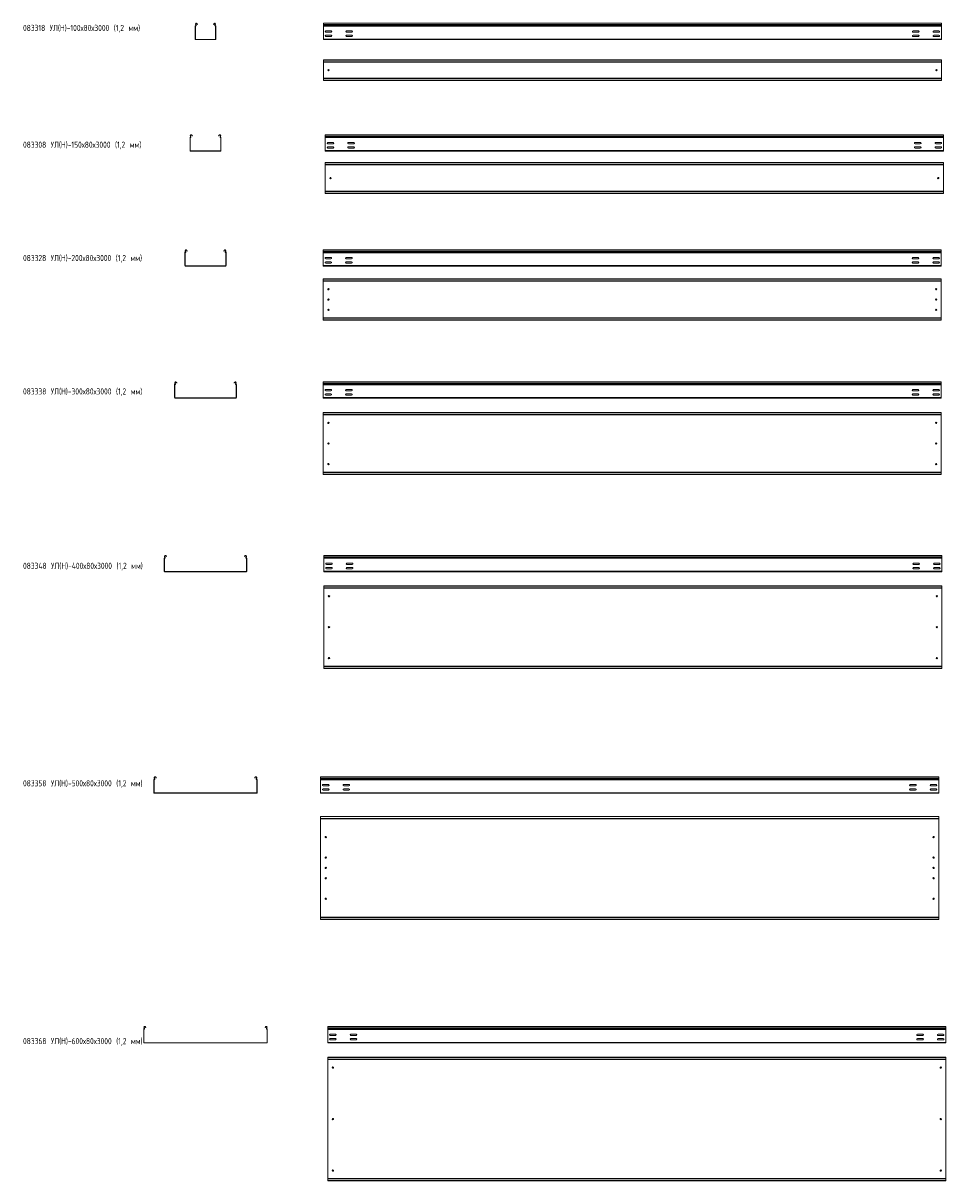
# Model space of a CAD drawing. Header units: millimetres. Extents: x -789 to 3689, y -6202 to -582.
import ezdxf

# ---------------------------------------------------------------- set-up
doc = ezdxf.new("R2010")
doc.units = ezdxf.units.MM
doc.styles.add('SLDTEXTSTYLE0', font='TXT', dxfattribs={"width": 0.7, "bigfont": 'bigfont'})

msp = doc.modelspace()

# ---------------------------------------------------------------- linework, layer by layer
at = {"color": 7, "linetype": 'Continuous', "lineweight": 15}
for p, q in [((47.4, -596.8), (46.2, -596.8)), ((46.2, -659.8), (46.2, -596.8)), ((47.4, -659.8), (47.4, -596.8)), ((47.5, -595.1), (47.8, -596.2)), ((48.8, -588.5), (47.7, -589.1)), ((49, -591.5), (47.7, -589.1)), ((50, -590.9), (48.8, -588.5)), ((49, -591.5), (50, -590.9)), ((55.6, -584.9), (54.6, -585.4)), ((54.6, -585.4), (56.3, -588.7)), ((55.6, -584.9), (57.4, -588.1)), ((57.4, -588.1), (56.3, -588.7)), ((135, -588.1), (136.7, -584.9)), ((136, -588.7), (135, -588.1)), ((136, -588.7), (137.8, -585.4)), ((137.8, -585.4), (136.7, -584.9)), ((143.6, -588.5), (142.3, -590.9)), ((142.3, -590.9), (143.4, -591.5)), ((144.6, -589.1), (143.4, -591.5)), ((144.6, -589.1), (143.6, -588.5)), ((144.9, -595.1), (144.5, -596.2)), ((146.2, -596.8), (145, -596.8)), ((145, -596.8), (145, -659.8)), ((146.2, -596.8), (146.2, -659.8)), ((3668.3, -582.5), (668.3, -582.5)), ((668.3, -589.1), (668.3, -582.5)), ((3668.3, -589.1), (668.3, -589.1)), ((668.3, -591.5), (668.3, -589.1)), ((3668.3, -591.5), (668.3, -591.5)), ((668.3, -595.1), (668.3, -591.5)), ((3668.3, -595.1), (668.3, -595.1)), ((668.3, -596.8), (668.3, -595.1)), ((3668.3, -596.8), (668.3, -596.8)), ((668.3, -659.8), (668.3, -596.8)), ((3668.3, -589.1), (3668.3, -582.5)), ((3668.3, -591.5), (3668.3, -589.1)), ((3668.3, -595.1), (3668.3, -591.5)), ((3668.3, -596.8), (3668.3, -595.1)), ((3668.3, -659.8), (3668.3, -596.8)), ((46.2, -659.8), (47.4, -659.8)), ((48.9, -661.3), (48.9, -662.5)), ((143.5, -661.3), (48.9, -661.3)), ((143.5, -662.5), (48.9, -662.5)), ((143.5, -662.5), (143.5, -661.3)), ((145, -659.8), (146.2, -659.8)), ((3668.3, -659.8), (668.3, -659.8)), ((668.3, -662.5), (668.3, -659.8)), ((3668.3, -662.5), (668.3, -662.5)), ((706, -620.2), (680.5, -620.2)), ((680.5, -626.7), (706, -626.7)), ((706, -641.2), (680.5, -641.2)), ((680.5, -647.7), (706, -647.7)), ((806, -620.2), (780.5, -620.2)), ((780.5, -626.7), (806, -626.7)), ((806, -641.2), (780.5, -641.2)), ((780.5, -647.7), (806, -647.7)), ((3530.5, -620.2), (3556, -620.2)), ((3556, -626.7), (3530.5, -626.7)), ((3530.5, -641.2), (3556, -641.2)), ((3556, -647.7), (3530.5, -647.7)), ((3630.5, -620.2), (3656, -620.2)), ((3656, -626.7), (3630.5, -626.7)), ((3630.5, -641.2), (3656, -641.2)), ((3656, -647.7), (3630.5, -647.7)), ((3668.3, -662.5), (3668.3, -659.8)), ((3668.3, -760.7), (668.3, -760.7)), ((668.3, -761.7), (668.3, -760.7)), ((3668.3, -761.7), (668.3, -761.7)), ((668.3, -770.2), (668.3, -761.7)), ((3668.3, -770.2), (668.3, -770.2)), ((668.3, -772), (668.3, -770.2)), ((3668.3, -772), (668.3, -772)), ((668.3, -772), (668.3, -849.5)), ((3668.3, -761.7), (3668.3, -760.7)), ((3668.3, -770.2), (3668.3, -761.7)), ((3668.3, -772), (3668.3, -770.2)), ((3668.3, -772), (3668.3, -849.5)), ((3668.3, -849.5), (668.3, -849.5)), ((668.3, -851.3), (668.3, -849.5)), ((3668.3, -851.3), (668.3, -851.3)), ((668.3, -859.7), (668.3, -851.3)), ((668.3, -859.7), (3668.3, -859.7)), ((668.3, -860.7), (668.3, -859.7)), ((3668.3, -860.7), (668.3, -860.7)), ((3668.3, -851.3), (3668.3, -849.5)), ((3668.3, -859.7), (3668.3, -851.3)), ((3668.3, -860.7), (3668.3, -859.7)), ((3677.8, -1123.9), (677.8, -1123.9)), ((677.8, -1130.5), (677.8, -1123.9)), ((3677.8, -1130.5), (3677.8, -1123.9)), ((22.4, -1138.2), (21.2, -1138.2)), ((21.2, -1201.2), (21.2, -1138.2)), ((22.4, -1201.2), (22.4, -1138.2)), ((22.5, -1136.4), (22.8, -1137.6)), ((23.8, -1129.9), (22.7, -1130.5)), ((24, -1132.9), (22.7, -1130.5)), ((25, -1132.3), (23.8, -1129.9)), ((24, -1132.9), (25, -1132.3)), ((30.6, -1126.2), (29.6, -1126.8)), ((29.6, -1126.8), (31.3, -1130.1)), ((30.6, -1126.2), (32.4, -1129.5)), ((32.4, -1129.5), (31.3, -1130.1)), ((160, -1129.5), (161.7, -1126.2)), ((161, -1130.1), (160, -1129.5)), ((161, -1130.1), (162.8, -1126.8)), ((162.8, -1126.8), (161.7, -1126.2)), ((168.6, -1129.9), (167.3, -1132.3)), ((167.3, -1132.3), (168.4, -1132.9)), ((169.6, -1130.5), (168.4, -1132.9)), ((169.6, -1130.5), (168.6, -1129.9)), ((169.9, -1136.4), (169.5, -1137.6)), ((171.2, -1138.2), (170, -1138.2)), ((170, -1138.2), (170, -1201.2)), ((171.2, -1138.2), (171.2, -1201.2)), ((3677.8, -1130.5), (677.8, -1130.5)), ((677.8, -1132.9), (677.8, -1130.5)), ((3677.8, -1132.9), (677.8, -1132.9)), ((677.8, -1136.4), (677.8, -1132.9)), ((3677.8, -1136.4), (677.8, -1136.4)), ((677.8, -1138.2), (677.8, -1136.4)), ((3677.8, -1138.2), (677.8, -1138.2)), ((677.8, -1201.2), (677.8, -1138.2)), ((715.6, -1161.4), (690.1, -1161.4)), ((690.1, -1167.9), (715.6, -1167.9)), ((815.6, -1161.4), (790.1, -1161.4)), ((790.1, -1167.9), (815.6, -1167.9)), ((3540.1, -1161.4), (3565.6, -1161.4)), ((3565.6, -1167.9), (3540.1, -1167.9)), ((3640.1, -1161.4), (3665.6, -1161.4)), ((3665.6, -1167.9), (3640.1, -1167.9)), ((3677.8, -1132.9), (3677.8, -1130.5)), ((3677.8, -1136.4), (3677.8, -1132.9)), ((3677.8, -1138.2), (3677.8, -1136.4)), ((3677.8, -1201.2), (3677.8, -1138.2)), ((21.2, -1201.2), (22.4, -1201.2)), ((23.9, -1202.7), (23.9, -1203.9)), ((168.5, -1202.7), (23.9, -1202.7)), ((168.5, -1203.9), (23.9, -1203.9)), ((168.5, -1203.9), (168.5, -1202.7)), ((170, -1201.2), (171.2, -1201.2)), ((3677.8, -1201.2), (677.8, -1201.2)), ((677.8, -1203.9), (677.8, -1201.2)), ((3677.8, -1203.9), (677.8, -1203.9)), ((715.6, -1182.6), (690.1, -1182.6)), ((690.1, -1189.1), (715.6, -1189.1)), ((815.6, -1182.6), (790.1, -1182.6)), ((790.1, -1189.1), (815.6, -1189.1)), ((3540.1, -1182.6), (3565.6, -1182.6)), ((3565.6, -1189.1), (3540.1, -1189.1)), ((3640.1, -1182.6), (3665.6, -1182.6)), ((3665.6, -1189.1), (3640.1, -1189.1)), ((3677.8, -1203.9), (3677.8, -1201.2)), ((3677.8, -1259.6), (677.8, -1259.6)), ((677.8, -1260.6), (677.8, -1259.6)), ((3677.8, -1260.6), (677.8, -1260.6)), ((677.8, -1269.1), (677.8, -1260.6)), ((3677.8, -1269.1), (677.8, -1269.1)), ((677.8, -1270.8), (677.8, -1269.1)), ((3677.8, -1270.8), (677.8, -1270.8)), ((677.8, -1270.8), (677.8, -1398.4)), ((3677.8, -1260.6), (3677.8, -1259.6)), ((3677.8, -1269.1), (3677.8, -1260.6)), ((3677.8, -1270.8), (3677.8, -1269.1)), ((3677.8, -1270.8), (3677.8, -1398.4)), ((3677.8, -1398.4), (677.8, -1398.4)), ((677.8, -1400.1), (677.8, -1398.4)), ((3677.8, -1400.1), (677.8, -1400.1)), ((677.8, -1408.6), (677.8, -1400.1)), ((3677.8, -1400.1), (3677.8, -1398.4)), ((3677.8, -1408.6), (3677.8, -1400.1)), ((677.8, -1408.6), (3677.8, -1408.6)), ((677.8, -1409.6), (677.8, -1408.6)), ((3677.8, -1409.6), (677.8, -1409.6)), ((3677.8, -1409.6), (3677.8, -1408.6)), ((5.6, -1684.7), (4.6, -1685.3)), ((4.6, -1685.3), (4.9, -1685.9)), ((4.9, -1685.9), (6, -1685.3)), ((6.3, -1688.6), (4.9, -1685.9)), ((5.6, -1684.7), (6, -1685.3)), ((6, -1685.3), (7.4, -1688)), ((185, -1688), (186.4, -1685.3)), ((187.4, -1685.9), (186, -1688.6)), ((186.4, -1685.3), (186.7, -1684.7)), ((186.4, -1685.3), (187.4, -1685.9)), ((187.8, -1685.3), (186.7, -1684.7)), ((187.4, -1685.9), (187.8, -1685.3)), ((3667.4, -1682.3), (667.4, -1682.3)), ((667.4, -1689), (667.4, -1682.3)), ((3667.4, -1689), (3667.4, -1682.3)), ((-2.6, -1696.7), (-3.8, -1696.7)), ((-3.8, -1759.6), (-3.8, -1696.7)), ((-2.6, -1759.6), (-2.6, -1696.7)), ((-2.5, -1694.9), (-2.2, -1696.1)), ((-1.2, -1688.4), (-2.3, -1689)), ((-1, -1691.3), (-2.3, -1689)), ((0, -1690.8), (-1.2, -1688.4)), ((-1, -1691.3), (0, -1690.8)), ((7.4, -1688), (6.3, -1688.6)), ((186, -1688.6), (185, -1688)), ((193.6, -1688.4), (192.3, -1690.8)), ((192.3, -1690.8), (193.4, -1691.3)), ((194.6, -1689), (193.4, -1691.3)), ((194.6, -1689), (193.6, -1688.4)), ((194.9, -1694.9), (194.5, -1696.1)), ((196.2, -1696.7), (195, -1696.7)), ((195, -1696.7), (195, -1759.6)), ((196.2, -1696.7), (196.2, -1759.6)), ((3667.4, -1689), (667.4, -1689)), ((667.4, -1691.3), (667.4, -1689)), ((3667.4, -1691.3), (667.4, -1691.3)), ((667.4, -1694.9), (667.4, -1691.3)), ((3667.4, -1694.9), (667.4, -1694.9)), ((667.4, -1696.7), (667.4, -1694.9)), ((3667.4, -1696.7), (667.4, -1696.7)), ((667.4, -1759.6), (667.4, -1696.7)), ((705.1, -1719.8), (679.6, -1719.8)), ((679.6, -1726.3), (705.1, -1726.3)), ((705.1, -1741.1), (679.6, -1741.1)), ((805.1, -1719.8), (779.6, -1719.8)), ((779.6, -1726.3), (805.1, -1726.3)), ((805.1, -1741.1), (779.6, -1741.1)), ((3529.6, -1719.8), (3555.1, -1719.8)), ((3555.1, -1726.3), (3529.6, -1726.3)), ((3529.6, -1741.1), (3555.1, -1741.1)), ((3629.6, -1719.8), (3655.1, -1719.8)), ((3655.1, -1726.3), (3629.6, -1726.3)), ((3629.6, -1741.1), (3655.1, -1741.1)), ((3667.4, -1691.3), (3667.4, -1689)), ((3667.4, -1694.9), (3667.4, -1691.3)), ((3667.4, -1696.7), (3667.4, -1694.9)), ((3667.4, -1759.6), (3667.4, -1696.7)), ((-3.8, -1759.6), (-2.6, -1759.6)), ((-1.1, -1761.1), (-1.1, -1762.3)), ((193.5, -1761.1), (-1.1, -1761.1)), ((193.5, -1762.3), (-1.1, -1762.3)), ((193.5, -1762.3), (193.5, -1761.1)), ((195, -1759.6), (196.2, -1759.6)), ((3667.4, -1759.6), (667.4, -1759.6)), ((667.4, -1762.3), (667.4, -1759.6)), ((3667.4, -1762.3), (667.4, -1762.3)), ((679.6, -1747.6), (705.1, -1747.6)), ((779.6, -1747.6), (805.1, -1747.6)), ((3555.1, -1747.6), (3529.6, -1747.6)), ((3655.1, -1747.6), (3629.6, -1747.6)), ((3667.4, -1762.3), (3667.4, -1759.6)), ((3667.4, -1824.2), (667.4, -1824.2)), ((667.4, -1825.2), (667.4, -1824.2)), ((3667.4, -1825.2), (667.4, -1825.2)), ((667.4, -1833.6), (667.4, -1825.2)), ((3667.4, -1833.6), (667.4, -1833.6)), ((667.4, -1834), (667.4, -1833.6)), ((667.4, -1834), (670.4, -1835.4)), ((667.4, -1834), (667.4, -2014.4)), ((3664.4, -1835.4), (670.4, -1835.4)), ((3664.4, -1835.4), (3667.4, -1834)), ((3667.4, -1825.2), (3667.4, -1824.2)), ((3667.4, -1833.6), (3667.4, -1825.2)), ((3667.4, -1834), (3667.4, -1833.6)), ((3667.4, -1834), (3667.4, -2014.4)), ((670.4, -2013), (667.4, -2014.4)), ((667.4, -2014.7), (667.4, -2014.4)), ((3667.4, -2014.7), (667.4, -2014.7)), ((667.4, -2023.2), (667.4, -2014.7)), ((667.4, -2023.2), (3667.4, -2023.2)), ((667.4, -2024.2), (667.4, -2023.2)), ((3664.4, -2013), (670.4, -2013)), ((3667.4, -2014.4), (3664.4, -2013)), ((3667.4, -2014.7), (3667.4, -2014.4)), ((3667.4, -2023.2), (3667.4, -2014.7)), ((3667.4, -2024.2), (3667.4, -2023.2)), ((3667.4, -2024.2), (667.4, -2024.2)), ((-52.6, -2337.5), (-53.8, -2337.5)), ((-53.8, -2400.5), (-53.8, -2337.5)), ((-52.6, -2400.5), (-52.6, -2337.5)), ((-52.5, -2335.8), (-52.2, -2337)), ((-51.2, -2329.3), (-52.3, -2329.8)), ((-51, -2332.2), (-52.3, -2329.8)), ((-50, -2331.7), (-51.2, -2329.3)), ((-51, -2332.2), (-50, -2331.7)), ((-44.4, -2325.6), (-45.4, -2326.2)), ((-45.4, -2326.2), (-45.1, -2326.8)), ((-45.1, -2326.8), (-44, -2326.2)), ((-43.7, -2329.4), (-45.1, -2326.8)), ((-44.4, -2325.6), (-44, -2326.2)), ((-44, -2326.2), (-42.6, -2328.9)), ((-42.6, -2328.9), (-43.7, -2329.4)), ((235, -2328.9), (236.4, -2326.2)), ((236, -2329.4), (235, -2328.9)), ((237.4, -2326.8), (236, -2329.4)), ((236.4, -2326.2), (236.7, -2325.6)), ((236.4, -2326.2), (237.4, -2326.8)), ((237.8, -2326.2), (236.7, -2325.6)), ((237.4, -2326.8), (237.8, -2326.2)), ((243.6, -2329.3), (242.3, -2331.7)), ((242.3, -2331.7), (243.4, -2332.2)), ((244.6, -2329.8), (243.4, -2332.2)), ((244.6, -2329.8), (243.6, -2329.3)), ((244.9, -2335.8), (244.5, -2337)), ((246.2, -2337.5), (245, -2337.5)), ((245, -2337.5), (245, -2400.5)), ((246.2, -2337.5), (246.2, -2400.5)), ((3667.5, -2323.2), (667.5, -2323.2)), ((667.5, -2329.8), (667.5, -2323.2)), ((3667.5, -2329.8), (667.5, -2329.8)), ((667.5, -2332.2), (667.5, -2329.8)), ((3667.5, -2332.2), (667.5, -2332.2)), ((667.5, -2335.8), (667.5, -2332.2)), ((3667.5, -2335.8), (667.5, -2335.8)), ((667.5, -2337.5), (667.5, -2335.8)), ((3667.5, -2337.5), (667.5, -2337.5)), ((667.5, -2400.5), (667.5, -2337.5)), ((3667.5, -2329.8), (3667.5, -2323.2)), ((3667.5, -2332.2), (3667.5, -2329.8)), ((3667.5, -2335.8), (3667.5, -2332.2)), ((3667.5, -2337.5), (3667.5, -2335.8)), ((3667.5, -2400.5), (3667.5, -2337.5)), ((-53.8, -2400.5), (-52.6, -2400.5)), ((-51.1, -2402), (-51.1, -2403.2)), ((243.5, -2402), (-51.1, -2402)), ((243.5, -2403.2), (-51.1, -2403.2)), ((243.5, -2403.2), (243.5, -2402)), ((245, -2400.5), (246.2, -2400.5)), ((3667.5, -2400.5), (667.5, -2400.5)), ((667.5, -2403.2), (667.5, -2400.5)), ((3667.5, -2403.2), (667.5, -2403.2)), ((705.2, -2360.7), (679.7, -2360.7)), ((679.7, -2367.2), (705.2, -2367.2)), ((705.2, -2382), (679.7, -2382)), ((679.7, -2388.5), (705.2, -2388.5)), ((805.2, -2360.7), (779.7, -2360.7)), ((779.7, -2367.2), (805.2, -2367.2)), ((805.2, -2382), (779.7, -2382)), ((779.7, -2388.5), (805.2, -2388.5)), ((3529.7, -2360.7), (3555.2, -2360.7)), ((3555.2, -2367.2), (3529.7, -2367.2)), ((3529.7, -2382), (3555.2, -2382)), ((3555.2, -2388.5), (3529.7, -2388.5)), ((3629.7, -2360.7), (3655.2, -2360.7)), ((3655.2, -2367.2), (3629.7, -2367.2)), ((3629.7, -2382), (3655.2, -2382)), ((3655.2, -2388.5), (3629.7, -2388.5)), ((3667.5, -2403.2), (3667.5, -2400.5)), ((3667.5, -2473), (667.5, -2473)), ((667.5, -2474), (667.5, -2473)), ((3667.5, -2474), (667.5, -2474)), ((667.5, -2482.5), (667.5, -2474)), ((3667.5, -2482.5), (667.5, -2482.5)), ((667.5, -2482.8), (667.5, -2482.5)), ((667.5, -2482.8), (670.5, -2484.2)), ((667.5, -2482.8), (667.5, -2763.2)), ((3664.5, -2484.2), (670.5, -2484.2)), ((3664.5, -2484.2), (3667.5, -2482.8)), ((3667.5, -2474), (3667.5, -2473)), ((3667.5, -2482.5), (3667.5, -2474)), ((3667.5, -2482.8), (3667.5, -2482.5)), ((3667.5, -2482.8), (3667.5, -2763.2)), ((670.5, -2761.8), (667.5, -2763.2)), ((667.5, -2763.6), (667.5, -2763.2)), ((3667.5, -2763.6), (667.5, -2763.6)), ((667.5, -2772), (667.5, -2763.6)), ((667.5, -2772), (3667.5, -2772)), ((667.5, -2773), (667.5, -2772)), ((3667.5, -2773), (667.5, -2773)), ((3664.5, -2761.8), (670.5, -2761.8)), ((3667.5, -2763.2), (3664.5, -2761.8)), ((3667.5, -2763.6), (3667.5, -2763.2)), ((3667.5, -2772), (3667.5, -2763.6)), ((3667.5, -2773), (3667.5, -2772)), ((-102.6, -3180.3), (-103.8, -3180.3)), ((-103.8, -3243.3), (-103.8, -3180.3)), ((-102.6, -3243.3), (-102.6, -3180.3)), ((-102.5, -3178.6), (-102.2, -3179.7)), ((-101.2, -3172), (-102.3, -3172.6)), ((-101, -3175), (-102.3, -3172.6)), ((-100, -3174.4), (-101.2, -3172)), ((-101, -3175), (-100, -3174.4)), ((-94.4, -3168.4), (-95.4, -3168.9)), ((-95.4, -3168.9), (-95.1, -3169.6)), ((-95.1, -3169.6), (-94, -3169)), ((-93.7, -3172.2), (-95.1, -3169.6)), ((-94.4, -3168.4), (-94, -3169)), ((-94, -3169), (-92.6, -3171.6)), ((-92.6, -3171.6), (-93.7, -3172.2)), ((285, -3171.6), (286.4, -3169)), ((286, -3172.2), (285, -3171.6)), ((287.4, -3169.6), (286, -3172.2)), ((286.4, -3169), (286.7, -3168.4)), ((286.4, -3169), (287.4, -3169.6)), ((287.8, -3168.9), (286.7, -3168.4)), ((287.4, -3169.6), (287.8, -3168.9)), ((293.6, -3172), (292.3, -3174.4)), ((292.3, -3174.4), (293.4, -3175)), ((294.6, -3172.6), (293.4, -3175)), ((294.6, -3172.6), (293.6, -3172)), ((294.9, -3178.6), (294.5, -3179.7)), ((296.2, -3180.3), (295, -3180.3)), ((295, -3180.3), (295, -3243.3)), ((296.2, -3180.3), (296.2, -3243.3)), ((3670.6, -3166), (670.6, -3166)), ((670.6, -3172.6), (670.6, -3166)), ((3670.6, -3172.6), (670.6, -3172.6)), ((670.6, -3175), (670.6, -3172.6)), ((3670.6, -3175), (670.6, -3175)), ((670.6, -3178.6), (670.6, -3175)), ((3670.6, -3178.6), (670.6, -3178.6)), ((670.6, -3180.3), (670.6, -3178.6)), ((3670.6, -3180.3), (670.6, -3180.3)), ((670.6, -3243.3), (670.6, -3180.3)), ((3670.6, -3172.6), (3670.6, -3166)), ((3670.6, -3175), (3670.6, -3172.6)), ((3670.6, -3178.6), (3670.6, -3175)), ((3670.6, -3180.3), (3670.6, -3178.6)), ((3670.6, -3243.3), (3670.6, -3180.3)), ((-103.8, -3243.3), (-102.6, -3243.3)), ((-101.1, -3244.8), (-101.1, -3246)), ((293.5, -3244.8), (-101.1, -3244.8)), ((293.5, -3246), (-101.1, -3246)), ((293.5, -3246), (293.5, -3244.8)), ((295, -3243.3), (296.2, -3243.3)), ((3670.6, -3243.3), (670.6, -3243.3)), ((670.6, -3246), (670.6, -3243.3)), ((3670.6, -3246), (670.6, -3246)), ((708.4, -3203.5), (682.9, -3203.5)), ((682.9, -3210), (708.4, -3210)), ((708.4, -3224.7), (682.9, -3224.7)), ((682.9, -3231.2), (708.4, -3231.2)), ((808.4, -3203.5), (782.9, -3203.5)), ((782.9, -3210), (808.4, -3210)), ((808.4, -3224.7), (782.9, -3224.7)), ((782.9, -3231.2), (808.4, -3231.2)), ((3532.9, -3203.5), (3558.4, -3203.5)), ((3558.4, -3210), (3532.9, -3210)), ((3532.9, -3224.7), (3558.4, -3224.7)), ((3558.4, -3231.2), (3532.9, -3231.2)), ((3632.9, -3203.5), (3658.4, -3203.5)), ((3658.4, -3210), (3632.9, -3210)), ((3632.9, -3224.7), (3658.4, -3224.7)), ((3658.4, -3231.2), (3632.9, -3231.2)), ((3670.6, -3246), (3670.6, -3243.3)), ((3670.6, -3314.7), (670.6, -3314.7)), ((670.6, -3315.7), (670.6, -3314.7)), ((3670.6, -3315.7), (670.6, -3315.7)), ((670.6, -3324.2), (670.6, -3315.7)), ((3670.6, -3315.7), (3670.6, -3314.7)), ((3670.6, -3324.2), (3670.6, -3315.7)), ((3670.6, -3324.2), (670.6, -3324.2)), ((670.6, -3324.5), (670.6, -3324.2)), ((670.6, -3324.5), (673.6, -3325.9)), ((670.6, -3324.5), (670.6, -3704.9)), ((3667.6, -3325.9), (673.6, -3325.9)), ((3667.6, -3325.9), (3670.6, -3324.5)), ((3670.6, -3324.5), (3670.6, -3324.2)), ((3670.6, -3324.5), (3670.6, -3704.9)), ((673.6, -3703.5), (670.6, -3704.9)), ((670.6, -3705.3), (670.6, -3704.9)), ((3670.6, -3705.3), (670.6, -3705.3)), ((670.6, -3713.7), (670.6, -3705.3)), ((3667.6, -3703.5), (673.6, -3703.5)), ((3670.6, -3704.9), (3667.6, -3703.5)), ((3670.6, -3705.3), (3670.6, -3704.9)), ((3670.6, -3713.7), (3670.6, -3705.3)), ((670.6, -3713.7), (3670.6, -3713.7)), ((670.6, -3714.7), (670.6, -3713.7)), ((3670.6, -3714.7), (670.6, -3714.7)), ((3670.6, -3714.7), (3670.6, -3713.7)), ((-152.6, -4255.1), (-153.8, -4255.1)), ((-153.8, -4318.1), (-153.8, -4255.1)), ((-152.6, -4318.1), (-152.6, -4255.1)), ((-152.5, -4253.4), (-152.2, -4254.5)), ((-151.2, -4246.8), (-152.3, -4247.4)), ((-151, -4249.8), (-152.3, -4247.4)), ((-150, -4249.2), (-151.2, -4246.8)), ((-151, -4249.8), (-150, -4249.2)), ((-144.4, -4243.2), (-145.4, -4243.7)), ((-145.4, -4243.7), (-145.1, -4244.4)), ((-145.1, -4244.4), (-144, -4243.8)), ((-143.7, -4247), (-145.1, -4244.4)), ((-144.4, -4243.2), (-144, -4243.8)), ((-144, -4243.8), (-142.6, -4246.4)), ((-142.6, -4246.4), (-143.7, -4247)), ((335, -4246.4), (336.4, -4243.8)), ((336, -4247), (335, -4246.4)), ((337.4, -4244.4), (336, -4247)), ((336.4, -4243.8), (336.7, -4243.2)), ((336.4, -4243.8), (337.4, -4244.4)), ((337.8, -4243.7), (336.7, -4243.2)), ((337.4, -4244.4), (337.8, -4243.7)), ((343.6, -4246.8), (342.3, -4249.2)), ((342.3, -4249.2), (343.4, -4249.8)), ((344.6, -4247.4), (343.4, -4249.8)), ((344.6, -4247.4), (343.6, -4246.8)), ((344.9, -4253.4), (344.5, -4254.5)), ((346.2, -4255.1), (345, -4255.1)), ((345, -4255.1), (345, -4318.1)), ((346.2, -4255.1), (346.2, -4318.1)), ((3654.8, -4240.8), (654.8, -4240.8)), ((654.8, -4247.4), (654.8, -4240.8)), ((3654.8, -4247.4), (654.8, -4247.4)), ((654.8, -4249.8), (654.8, -4247.4)), ((3654.8, -4249.8), (654.8, -4249.8)), ((654.8, -4253.4), (654.8, -4249.8)), ((3654.8, -4253.4), (654.8, -4253.4)), ((654.8, -4255.1), (654.8, -4253.4)), ((3654.8, -4255.1), (654.8, -4255.1)), ((654.8, -4318.1), (654.8, -4255.1)), ((3654.8, -4247.4), (3654.8, -4240.8)), ((3654.8, -4249.8), (3654.8, -4247.4)), ((3654.8, -4253.4), (3654.8, -4249.8)), ((3654.8, -4255.1), (3654.8, -4253.4)), ((3654.8, -4318.1), (3654.8, -4255.1)), ((-153.8, -4318.1), (-152.6, -4318.1)), ((-151.1, -4319.6), (-151.1, -4320.8)), ((343.5, -4319.6), (-151.1, -4319.6)), ((343.5, -4320.8), (-151.1, -4320.8)), ((343.5, -4320.8), (343.5, -4319.6)), ((345, -4318.1), (346.2, -4318.1)), ((3654.8, -4318.1), (654.8, -4318.1)), ((654.8, -4320.8), (654.8, -4318.1)), ((3654.8, -4320.8), (654.8, -4320.8)), ((692.5, -4278.3), (667, -4278.3)), ((667, -4284.8), (692.5, -4284.8)), ((692.5, -4299.5), (667, -4299.5)), ((667, -4306), (692.5, -4306)), ((792.5, -4278.3), (767, -4278.3)), ((767, -4284.8), (792.5, -4284.8)), ((792.5, -4299.5), (767, -4299.5)), ((767, -4306), (792.5, -4306)), ((3517, -4278.3), (3542.5, -4278.3)), ((3542.5, -4284.8), (3517, -4284.8)), ((3517, -4299.5), (3542.5, -4299.5)), ((3542.5, -4306), (3517, -4306)), ((3617, -4278.3), (3642.5, -4278.3)), ((3642.5, -4284.8), (3617, -4284.8)), ((3617, -4299.5), (3642.5, -4299.5)), ((3642.5, -4306), (3617, -4306)), ((3654.8, -4320.8), (3654.8, -4318.1)), ((3654.8, -4433.3), (654.8, -4433.3)), ((654.8, -4434.3), (654.8, -4433.3)), ((3654.8, -4434.3), (654.8, -4434.3)), ((654.8, -4442.8), (654.8, -4434.3)), ((3654.8, -4434.3), (3654.8, -4433.3)), ((3654.8, -4442.8), (3654.8, -4434.3)), ((3654.8, -4442.8), (654.8, -4442.8)), ((654.8, -4443.1), (654.8, -4442.8)), ((654.8, -4443.1), (657.8, -4444.5)), ((654.8, -4443.1), (654.8, -4923.5)), ((3651.8, -4444.5), (657.8, -4444.5)), ((3651.8, -4444.5), (3654.8, -4443.1)), ((3654.8, -4443.1), (3654.8, -4442.8)), ((3654.8, -4443.1), (3654.8, -4923.5)), ((657.8, -4922.1), (654.8, -4923.5)), ((654.8, -4923.8), (654.8, -4923.5)), ((3654.8, -4923.8), (654.8, -4923.8)), ((654.8, -4932.3), (654.8, -4923.8)), ((654.8, -4932.3), (3654.8, -4932.3)), ((654.8, -4933.3), (654.8, -4932.3)), ((3654.8, -4933.3), (654.8, -4933.3)), ((3651.8, -4922.1), (657.8, -4922.1)), ((3654.8, -4923.5), (3651.8, -4922.1)), ((3654.8, -4923.8), (3654.8, -4923.5)), ((3654.8, -4932.3), (3654.8, -4923.8)), ((3654.8, -4933.3), (3654.8, -4932.3)), ((-202.6, -5467.3), (-203.8, -5467.3)), ((-203.8, -5530.3), (-203.8, -5467.3)), ((-202.6, -5530.3), (-202.6, -5467.3)), ((-202.5, -5465.6), (-202.2, -5466.8)), ((-201.2, -5459.1), (-202.3, -5459.7)), ((-201, -5462), (-202.3, -5459.7)), ((-200, -5461.5), (-201.2, -5459.1)), ((-201, -5462), (-200, -5461.5)), ((-194.4, -5455.4), (-195.4, -5456)), ((-195.4, -5456), (-193.7, -5459.3)), ((-194.4, -5455.4), (-192.6, -5458.7)), ((-192.6, -5458.7), (-193.7, -5459.3)), ((385, -5458.7), (386.7, -5455.4)), ((386, -5459.3), (385, -5458.7)), ((386, -5459.3), (387.8, -5456)), ((387.8, -5456), (386.7, -5455.4)), ((393.6, -5459.1), (392.3, -5461.5)), ((392.3, -5461.5), (393.4, -5462)), ((394.6, -5459.7), (393.4, -5462)), ((394.6, -5459.7), (393.6, -5459.1)), ((394.9, -5465.6), (394.5, -5466.8)), ((396.2, -5467.3), (395, -5467.3)), ((395, -5467.3), (395, -5530.3)), ((396.2, -5467.3), (396.2, -5530.3)), ((3689.4, -5453), (689.4, -5453)), ((689.4, -5459.7), (689.4, -5453)), ((3689.4, -5459.7), (689.4, -5459.7)), ((689.4, -5462), (689.4, -5459.7)), ((3689.4, -5462), (689.4, -5462)), ((689.4, -5465.6), (689.4, -5462)), ((3689.4, -5465.6), (689.4, -5465.6)), ((689.4, -5467.3), (689.4, -5465.6)), ((3689.4, -5467.3), (689.4, -5467.3)), ((689.4, -5530.3), (689.4, -5467.3)), ((727.2, -5490.5), (701.7, -5490.5)), ((701.7, -5497), (727.2, -5497)), ((827.2, -5490.5), (801.7, -5490.5)), ((801.7, -5497), (827.2, -5497)), ((3551.7, -5490.5), (3577.2, -5490.5)), ((3577.2, -5497), (3551.7, -5497)), ((3651.7, -5490.5), (3677.2, -5490.5)), ((3677.2, -5497), (3651.7, -5497)), ((3689.4, -5459.7), (3689.4, -5453)), ((3689.4, -5462), (3689.4, -5459.7)), ((3689.4, -5465.6), (3689.4, -5462)), ((3689.4, -5467.3), (3689.4, -5465.6)), ((3689.4, -5530.3), (3689.4, -5467.3)), ((-203.8, -5530.3), (-202.6, -5530.3)), ((-201.1, -5531.8), (-201.1, -5533)), ((393.5, -5531.8), (-201.1, -5531.8)), ((393.5, -5533), (-201.1, -5533)), ((393.5, -5533), (393.5, -5531.8)), ((395, -5530.3), (396.2, -5530.3)), ((3689.4, -5530.3), (689.4, -5530.3)), ((689.4, -5533), (689.4, -5530.3)), ((3689.4, -5533), (689.4, -5533)), ((727.2, -5511.8), (701.7, -5511.8)), ((701.7, -5518.3), (727.2, -5518.3)), ((827.2, -5511.8), (801.7, -5511.8)), ((801.7, -5518.3), (827.2, -5518.3)), ((3551.7, -5511.8), (3577.2, -5511.8)), ((3577.2, -5518.3), (3551.7, -5518.3)), ((3651.7, -5511.8), (3677.2, -5511.8)), ((3677.2, -5518.3), (3651.7, -5518.3)), ((3689.4, -5533), (3689.4, -5530.3)), ((3689.4, -5602.5), (689.4, -5602.5)), ((689.4, -5603.5), (689.4, -5602.5)), ((3689.4, -5603.5), (689.4, -5603.5)), ((689.4, -5611.9), (689.4, -5603.5)), ((3689.4, -5611.9), (689.4, -5611.9)), ((689.4, -5613.7), (689.4, -5611.9)), ((3689.4, -5613.7), (689.4, -5613.7)), ((689.4, -5613.7), (689.4, -6191.3)), ((3689.4, -5603.5), (3689.4, -5602.5)), ((3689.4, -5611.9), (3689.4, -5603.5)), ((3689.4, -5613.7), (3689.4, -5611.9)), ((3689.4, -5613.7), (3689.4, -6191.3)), ((3689.4, -6191.3), (689.4, -6191.3)), ((689.4, -6193), (689.4, -6191.3)), ((3689.4, -6193), (689.4, -6193)), ((689.4, -6201.5), (689.4, -6193)), ((689.4, -6201.5), (3689.4, -6201.5)), ((689.4, -6202.5), (689.4, -6201.5)), ((3689.4, -6202.5), (689.4, -6202.5)), ((3689.4, -6193), (3689.4, -6191.3)), ((3689.4, -6201.5), (3689.4, -6193)), ((3689.4, -6202.5), (3689.4, -6201.5))]:
    msp.add_line(p, q, dxfattribs=at)
for centre in [(693.3, -810.7), (3643.3, -810.7), (702.8, -1334.6), (3652.8, -1334.6), (692.4, -1874.2), (3642.4, -1874.2), (692.4, -1924.2), (3642.4, -1924.2), (692.4, -1974.2), (3642.4, -1974.2), (692.5, -2523), (3642.5, -2523), (692.5, -2623), (3642.5, -2623), (692.5, -2723), (3642.5, -2723), (695.6, -3364.7), (3645.6, -3364.7), (695.6, -3514.7), (3645.6, -3514.7), (695.6, -3664.7), (3645.6, -3664.7), (679.8, -4533.3), (3629.8, -4533.3), (679.8, -4633.3), (3629.8, -4633.3), (679.8, -4683.3), (3629.8, -4683.3), (679.8, -4733.3), (3629.8, -4733.3), (679.8, -4833.3), (3629.8, -4833.3), (714.4, -5652.5), (3664.4, -5652.5), (714.4, -5902.5), (3664.4, -5902.5), (714.4, -6152.5), (3664.4, -6152.5)]:
    msp.add_circle(centre, 3.25, dxfattribs=at)
for centre, radius, start, end in [((48, -596.8), 1.8, 106.2863, 180), ((51.7, -587), 4.5, 28.0725, 208.0725), ((48, -596.8), 0.6, 106.2863, 180), ((46.8, -592.7), 2.5, 286.2863, 28.0725), ((46.8, -592.7), 3.7, 286.2863, 28.0725), ((51.7, -587), 3.3, 28.0725, 208.0725), ((140.7, -587), 4.5, 331.9275, 151.9275), ((140.7, -587), 3.3, 331.9275, 151.9275), ((145.6, -592.7), 3.7, 151.9275, 253.7137), ((145.6, -592.7), 2.5, 151.9275, 253.7137), ((144.4, -596.8), 0.6, 0, 73.7137), ((144.4, -596.8), 1.8, 0, 73.7137), ((48.9, -659.8), 2.7, 180, 270), ((48.9, -659.8), 1.5, 180, 270), ((143.5, -659.8), 1.5, 270, 0), ((143.5, -659.8), 2.7, 270, 0), ((680.5, -623.5), 3.25, 90, 270), ((680.5, -644.5), 3.25, 90, 270), ((706, -623.5), 3.25, 270, 90), ((706, -644.5), 3.25, 270, 90), ((780.5, -623.5), 3.25, 90, 270), ((780.5, -644.5), 3.25, 90, 270), ((806, -623.5), 3.25, 270, 90), ((806, -644.5), 3.25, 270, 90), ((3530.5, -623.5), 3.25, 90, 270), ((3530.5, -644.5), 3.25, 90, 270), ((3556, -623.5), 3.25, 270, 90), ((3556, -644.5), 3.25, 270, 90), ((3630.5, -623.5), 3.25, 90, 270), ((3630.5, -644.5), 3.25, 90, 270), ((3656, -623.5), 3.25, 270, 90), ((3656, -644.5), 3.25, 270, 90), ((26.7, -1128.4), 4.5, 28.0725, 208.0725), ((165.7, -1128.4), 4.5, 331.9275, 151.9275), ((23, -1138.2), 1.8, 106.2863, 180), ((23, -1138.2), 0.6, 106.2863, 180), ((21.8, -1134), 2.5, 286.2863, 28.0725), ((21.8, -1134), 3.7, 286.2863, 28.0725), ((26.7, -1128.4), 3.3, 28.0725, 208.0725), ((165.7, -1128.4), 3.3, 331.9275, 151.9275), ((170.6, -1134), 3.7, 151.9275, 253.7137), ((170.6, -1134), 2.5, 151.9275, 253.7137), ((169.4, -1138.2), 0.6, 0, 73.7137), ((169.4, -1138.2), 1.8, 0, 73.7137), ((690.1, -1164.6), 3.25, 90, 270), ((715.6, -1164.6), 3.25, 270, 90), ((790.1, -1164.6), 3.25, 90, 270), ((815.6, -1164.6), 3.25, 270, 90), ((3540.1, -1164.6), 3.25, 90, 270), ((3565.6, -1164.6), 3.25, 270, 90), ((3640.1, -1164.6), 3.25, 90, 270), ((3665.6, -1164.6), 3.25, 270, 90), ((23.9, -1201.2), 2.7, 180, 270), ((23.9, -1201.2), 1.5, 180, 270), ((168.5, -1201.2), 1.5, 270, 0), ((168.5, -1201.2), 2.7, 270, 0), ((690.1, -1185.9), 3.25, 90, 270), ((715.6, -1185.9), 3.25, 270, 90), ((790.1, -1185.9), 3.25, 90, 270), ((815.6, -1185.9), 3.25, 270, 90), ((3540.1, -1185.9), 3.25, 90, 270), ((3565.6, -1185.9), 3.25, 270, 90), ((3640.1, -1185.9), 3.25, 90, 270), ((3665.6, -1185.9), 3.25, 270, 90), ((1.7, -1686.8), 4.5, 28.0725, 208.0725), ((1.7, -1686.8), 3.3, 28.0725, 208.0725), ((190.7, -1686.8), 4.5, 331.9275, 151.9275), ((190.7, -1686.8), 3.3, 331.9275, 151.9275), ((-2, -1696.7), 1.8, 106.2863, 180), ((-2, -1696.7), 0.6, 106.2863, 180), ((-3.2, -1692.5), 2.5, 286.2863, 28.0725), ((-3.2, -1692.5), 3.7, 286.2863, 28.0725), ((195.6, -1692.5), 3.7, 151.9275, 253.7137), ((195.6, -1692.5), 2.5, 151.9275, 253.7137), ((194.4, -1696.7), 0.6, 0, 73.7137), ((194.4, -1696.7), 1.8, 0, 73.7137), ((679.6, -1723.1), 3.25, 90, 270), ((679.6, -1744.3), 3.25, 90, 270), ((705.1, -1723.1), 3.25, 270, 90), ((705.1, -1744.3), 3.25, 270, 90), ((779.6, -1723.1), 3.25, 90, 270), ((779.6, -1744.3), 3.25, 90, 270), ((805.1, -1723.1), 3.25, 270, 90), ((805.1, -1744.3), 3.25, 270, 90), ((3529.6, -1723.1), 3.25, 90, 270), ((3529.6, -1744.3), 3.25, 90, 270), ((3555.1, -1723.1), 3.25, 270, 90), ((3555.1, -1744.3), 3.25, 270, 90), ((3629.6, -1723.1), 3.25, 90, 270), ((3629.6, -1744.3), 3.25, 90, 270), ((3655.1, -1723.1), 3.25, 270, 90), ((3655.1, -1744.3), 3.25, 270, 90), ((-1.1, -1759.6), 2.7, 180, 270), ((-1.1, -1759.6), 1.5, 180, 270), ((193.5, -1759.6), 1.5, 270, 0), ((193.5, -1759.6), 2.7, 270, 0), ((-52, -2337.5), 1.8, 106.2863, 180), ((-48.3, -2327.7), 4.5, 28.0725, 208.0725), ((-52, -2337.5), 0.6, 106.2863, 180), ((-53.2, -2333.4), 2.5, 286.2863, 28.0725), ((-53.2, -2333.4), 3.7, 286.2863, 28.0725), ((-48.3, -2327.7), 3.3, 28.0725, 208.0725), ((240.7, -2327.7), 4.5, 331.9275, 151.9275), ((240.7, -2327.7), 3.3, 331.9275, 151.9275), ((245.6, -2333.4), 3.7, 151.9275, 253.7137), ((245.6, -2333.4), 2.5, 151.9275, 253.7137), ((244.4, -2337.5), 0.6, 0, 73.7137), ((244.4, -2337.5), 1.8, 0, 73.7137), ((-51.1, -2400.5), 2.7, 180, 270), ((-51.1, -2400.5), 1.5, 180, 270), ((243.5, -2400.5), 1.5, 270, 0), ((243.5, -2400.5), 2.7, 270, 0), ((679.7, -2364), 3.25, 90, 270), ((679.7, -2385.2), 3.25, 90, 270), ((705.2, -2364), 3.25, 270, 90), ((705.2, -2385.2), 3.25, 270, 90), ((779.7, -2364), 3.25, 90, 270), ((779.7, -2385.2), 3.25, 90, 270), ((805.2, -2364), 3.25, 270, 90), ((805.2, -2385.2), 3.25, 270, 90), ((3529.7, -2364), 3.25, 90, 270), ((3529.7, -2385.2), 3.25, 90, 270), ((3555.2, -2364), 3.25, 270, 90), ((3555.2, -2385.2), 3.25, 270, 90), ((3629.7, -2364), 3.25, 90, 270), ((3629.7, -2385.2), 3.25, 90, 270), ((3655.2, -2364), 3.25, 270, 90), ((3655.2, -2385.2), 3.25, 270, 90), ((-102, -3180.3), 1.8, 106.2863, 180), ((-98.3, -3170.5), 4.5, 28.0725, 208.0725), ((-102, -3180.3), 0.6, 106.2863, 180), ((-103.2, -3176.2), 2.5, 286.2863, 28.0725), ((-103.2, -3176.2), 3.7, 286.2863, 28.0725), ((-98.3, -3170.5), 3.3, 28.0725, 208.0725), ((290.7, -3170.5), 4.5, 331.9275, 151.9275), ((290.7, -3170.5), 3.3, 331.9275, 151.9275), ((295.6, -3176.2), 3.7, 151.9275, 253.7137), ((295.6, -3176.2), 2.5, 151.9275, 253.7137), ((294.4, -3180.3), 0.6, 0, 73.7137), ((294.4, -3180.3), 1.8, 0, 73.7137), ((-101.1, -3243.3), 2.7, 180, 270), ((-101.1, -3243.3), 1.5, 180, 270), ((293.5, -3243.3), 1.5, 270, 0), ((293.5, -3243.3), 2.7, 270, 0), ((682.9, -3206.7), 3.25, 90, 270), ((682.9, -3228), 3.25, 90, 270), ((708.4, -3206.7), 3.25, 270, 90), ((708.4, -3228), 3.25, 270, 90), ((782.9, -3206.7), 3.25, 90, 270), ((782.9, -3228), 3.25, 90, 270), ((808.4, -3206.7), 3.25, 270, 90), ((808.4, -3228), 3.25, 270, 90), ((3532.9, -3206.7), 3.25, 90, 270), ((3532.9, -3228), 3.25, 90, 270), ((3558.4, -3206.7), 3.25, 270, 90), ((3558.4, -3228), 3.25, 270, 90), ((3632.9, -3206.7), 3.25, 90, 270), ((3632.9, -3228), 3.25, 90, 270), ((3658.4, -3206.7), 3.25, 270, 90), ((3658.4, -3228), 3.25, 270, 90), ((-152, -4255.1), 1.8, 106.2863, 180), ((-148.3, -4245.3), 4.5, 28.0725, 208.0725), ((-152, -4255.1), 0.6, 106.2863, 180), ((-153.2, -4251), 2.5, 286.2863, 28.0725), ((-153.2, -4251), 3.7, 286.2863, 28.0725), ((-148.3, -4245.3), 3.3, 28.0725, 208.0725), ((340.7, -4245.3), 4.5, 331.9275, 151.9275), ((340.7, -4245.3), 3.3, 331.9275, 151.9275), ((345.6, -4251), 3.7, 151.9275, 253.7137), ((345.6, -4251), 2.5, 151.9275, 253.7137), ((344.4, -4255.1), 0.6, 0, 73.7137), ((344.4, -4255.1), 1.8, 0, 73.7137), ((-151.1, -4318.1), 2.7, 180, 270), ((-151.1, -4318.1), 1.5, 180, 270), ((343.5, -4318.1), 1.5, 270, 0), ((343.5, -4318.1), 2.7, 270, 0), ((667, -4281.5), 3.25, 90, 270), ((667, -4302.8), 3.25, 90, 270), ((692.5, -4281.5), 3.25, 270, 90), ((692.5, -4302.8), 3.25, 270, 90), ((767, -4281.5), 3.25, 90, 270), ((767, -4302.8), 3.25, 90, 270), ((792.5, -4281.5), 3.25, 270, 90), ((792.5, -4302.8), 3.25, 270, 90), ((3517, -4281.5), 3.25, 90, 270), ((3517, -4302.8), 3.25, 90, 270), ((3542.5, -4281.5), 3.25, 270, 90), ((3542.5, -4302.8), 3.25, 270, 90), ((3617, -4281.5), 3.25, 90, 270), ((3617, -4302.8), 3.25, 90, 270), ((3642.5, -4281.5), 3.25, 270, 90), ((3642.5, -4302.8), 3.25, 270, 90), ((-202, -5467.3), 1.8, 106.2863, 180), ((-198.3, -5457.5), 4.5, 28.0725, 208.0725), ((-202, -5467.3), 0.6, 106.2863, 180), ((-203.2, -5463.2), 2.5, 286.2863, 28.0725), ((-203.2, -5463.2), 3.7, 286.2863, 28.0725), ((-198.3, -5457.5), 3.3, 28.0725, 208.0725), ((390.7, -5457.5), 4.5, 331.9275, 151.9275), ((390.7, -5457.5), 3.3, 331.9275, 151.9275), ((395.6, -5463.2), 3.7, 151.9275, 253.7137), ((395.6, -5463.2), 2.5, 151.9275, 253.7137), ((394.4, -5467.3), 0.6, 0, 73.7137), ((394.4, -5467.3), 1.8, 0, 73.7137), ((701.7, -5493.8), 3.25, 90, 270), ((727.2, -5493.8), 3.25, 270, 90), ((801.7, -5493.8), 3.25, 90, 270), ((827.2, -5493.8), 3.25, 270, 90), ((3551.7, -5493.8), 3.25, 90, 270), ((3577.2, -5493.8), 3.25, 270, 90), ((3651.7, -5493.8), 3.25, 90, 270), ((3677.2, -5493.8), 3.25, 270, 90), ((-201.1, -5530.3), 2.7, 180, 270), ((-201.1, -5530.3), 1.5, 180, 270), ((393.5, -5530.3), 1.5, 270, 0), ((393.5, -5530.3), 2.7, 270, 0), ((701.7, -5515), 3.25, 90, 270), ((727.2, -5515), 3.25, 270, 90), ((801.7, -5515), 3.25, 90, 270), ((827.2, -5515), 3.25, 270, 90), ((3551.7, -5515), 3.25, 90, 270), ((3577.2, -5515), 3.25, 270, 90), ((3651.7, -5515), 3.25, 90, 270), ((3677.2, -5515), 3.25, 270, 90)]:
    msp.add_arc(centre, radius, start, end, dxfattribs=at)

# ---------------------------------------------------------------- texts
at = {"color": 7, "linetype": 'Continuous', "lineweight": 0, "char_height": 30, "attachment_point": 1, "style": 'SLDTEXTSTYLE0'}
for s, insert in [('083318 \\M+18454\\M+1844C(\\M+1844E)-100\\M+1848780\\M+184873000 (1,2 \\M+1847D\\M+1847D)', (-789.4, -590.7)), ('083308 \\M+18454\\M+1844C(\\M+1844E)-150\\M+1848780\\M+184873000 (1,2 \\M+1847D\\M+1847D)', (-789.4, -1157.6)), ('083328 \\M+18454\\M+1844C(\\M+1844E)-200\\M+1848780\\M+184873000 (1,2 \\M+1847D\\M+1847D)', (-789.4, -1707.7)), ('083338 \\M+18454\\M+1844C(\\M+1844E)-300\\M+1848780\\M+184873000 (1,2 \\M+1847D\\M+1847D)', (-789.4, -2355.2)), ('083348 \\M+18454\\M+1844C(\\M+1844E)-400\\M+1848780\\M+184873000 (1,2 \\M+1847D\\M+1847D)', (-789.4, -3201.9)), ('083358 \\M+18454\\M+1844C(\\M+1844E)-500\\M+1848780\\M+184873000 (1,2 \\M+1847D\\M+1847D)', (-789.4, -4257.5)), ('083368 \\M+18454\\M+1844C(\\M+1844E)-600\\M+1848780\\M+184873000 (1,2 \\M+1847D\\M+1847D)', (-789.4, -5509))]:
    msp.add_mtext(s, dxfattribs=dict(at, insert=insert))

doc.saveas('drawing.dxf')
